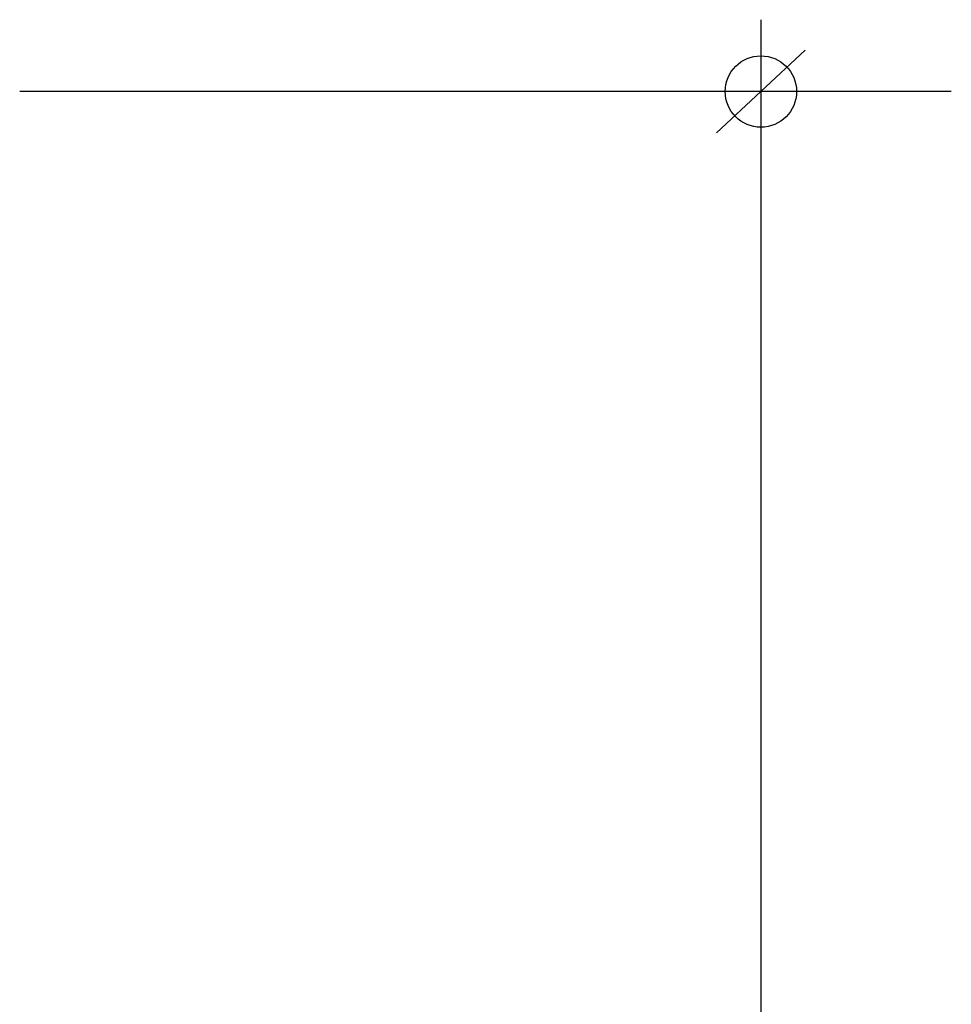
# Model space of a CAD drawing. Header units: millimetres. Extents: x 18084 to 47233, y 38174 to 56392.
# Tile 154 of 251: x 24879 to 25059, y 51067 to 51257. Entities that reach past the tile are written whole.
import ezdxf

# ---------------------------------------------------------------- set-up
doc = ezdxf.new("R2010")
doc.units = ezdxf.units.MM
doc.header["$LTSCALE"] = 100
doc.linetypes.add('ACAD_ISO02W100', pattern=[15, 12, -3])
doc.layers.add('5', color=7, linetype='Continuous')

msp = doc.modelspace()

# ---------------------------------------------------------------- linework, layer by layer
at = {"layer": '5', "lineweight": -2}
msp.add_line((25022.08, 51256.93), (25022.08, 50338.63), dxfattribs=at)
at = {"layer": '5'}
for p, q in [((25022.1, 51243.07), (25030.64, 51251.02)), ((25058.83, 51243.07), (24879.13, 51243.07)), ((25013.56, 51235.11), (25022.1, 51243.07))]:
    msp.add_line(p, q, dxfattribs=at)
at = {"layer": '5', "linetype": 'ACAD_ISO02W100', "lineweight": -2}
msp.add_circle((25022.1, 51243.07), 6.88, dxfattribs=at)

doc.saveas('drawing.dxf')
